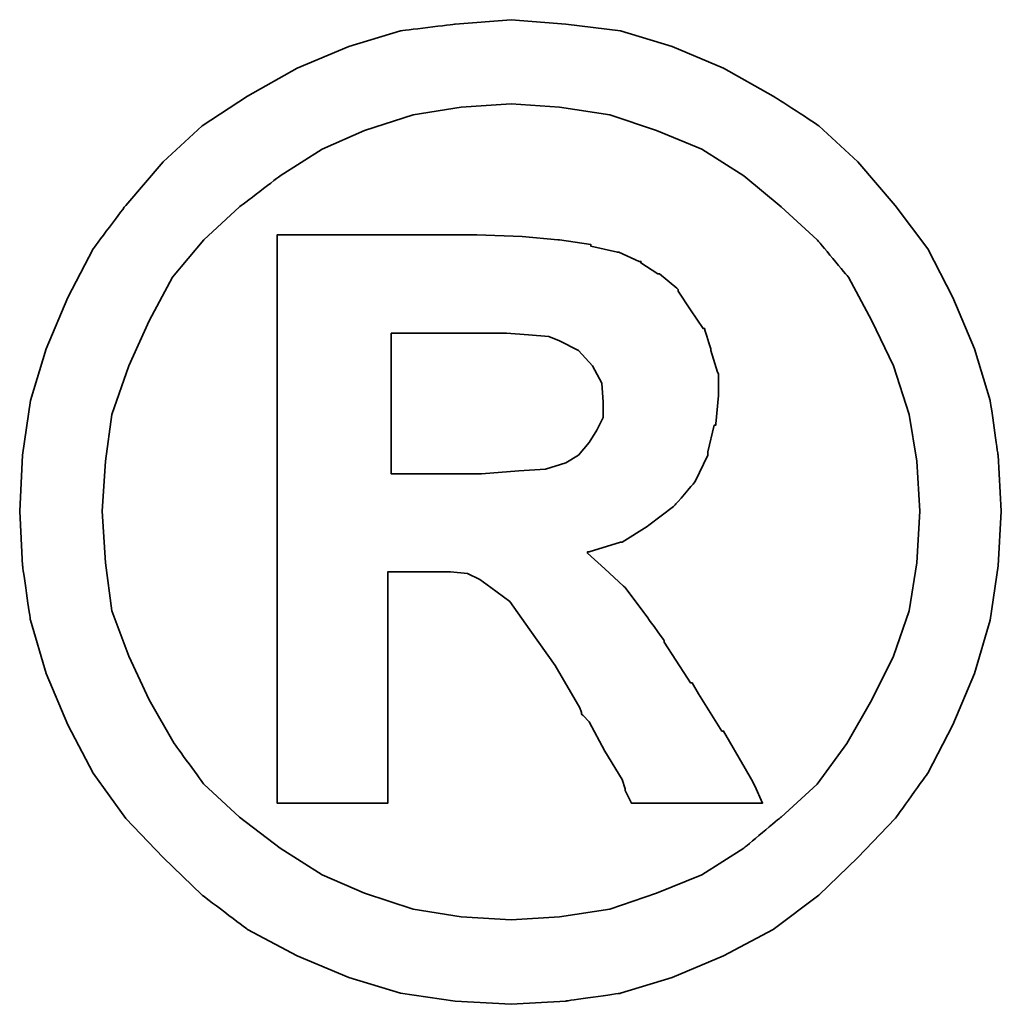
# Model space of a CAD drawing. Extents: x 11.3 to 65.1, y 22.5 to 55.4.
# Tile 45 of 47: x 59.87 to 60.061, y 39.411 to 39.602. Entities that reach past the tile are written whole.
import ezdxf

# ---------------------------------------------------------------- set-up
doc = ezdxf.new("R2010")
doc.units = 0
doc.header["$MEASUREMENT"] = 0
doc.layers.add('DIM', color=4, linetype='CONTINUOUS')
doc.layers.add('layer 1', color=7, linetype='CONTINUOUS')

# ---------------------------------------------------------------- blocks, each defined once
blk = doc.blocks.new('TBI MOTION logo(完整正式版)')
at = {"layer": 'layer 1', "color": 22, "lineweight": 35}
for points, knots in [([(81.20634, 4.98624), (81.20634, 4.98624), (81.18649, 5.32862), (81.18649, 5.32862), (81.18649, 5.32862), (81.18649, 5.32862), (81.13886, 5.66206), (81.13886, 5.66206), (81.13886, 5.66206), (81.13886, 5.66206), (81.04359, 5.97764), (81.04359, 5.97764), (81.04359, 5.97764), (81.04359, 5.97764), (80.91061, 6.29124), (80.91061, 6.29124), (80.91061, 6.29124), (80.91061, 6.29124), (80.75778, 6.58697), (80.75778, 6.58697), (80.75778, 6.58697), (80.75778, 6.58697), (80.5593, 6.85294), (80.5593, 6.85294), (80.5593, 6.85294), (80.5593, 6.85294), (80.33105, 7.1189), (80.33105, 7.1189), (80.33105, 7.1189), (80.33105, 7.1189), (80.09287, 7.33921), (80.09287, 7.33921), (80.09287, 7.33921), (80.09287, 7.33921), (79.815, 7.51982), (79.815, 7.51982), (79.815, 7.51982), (79.815, 7.51982), (79.51133, 7.69051), (79.51133, 7.69051), (79.51133, 7.69051), (79.51133, 7.69051), (79.19773, 7.8235), (79.19773, 7.8235), (79.19773, 7.8235), (79.19773, 7.8235), (78.88215, 7.91877), (78.88215, 7.91877), (78.88215, 7.91877), (78.88215, 7.91877), (78.54871, 7.95846), (78.54871, 7.95846), (78.54871, 7.95846), (78.54871, 7.95846), (78.21526, 7.98625), (78.21526, 7.98625), (78.21526, 7.98625), (78.21526, 7.98625), (77.87388, 7.95846), (77.87388, 7.95846), (77.87388, 7.95846), (77.87388, 7.95846), (77.54044, 7.91877), (77.54044, 7.91877), (77.54044, 7.91877), (77.54044, 7.91877), (77.22485, 7.8235), (77.22485, 7.8235), (77.22485, 7.8235), (77.22485, 7.8235), (76.91027, 7.69051), (76.91027, 7.69051), (76.91027, 7.69051), (76.91027, 7.69051), (76.6056, 7.51982), (76.6056, 7.51982), (76.6056, 7.51982), (76.6056, 7.51982), (76.32972, 7.33921), (76.32972, 7.33921), (76.32972, 7.33921), (76.32972, 7.33921), (76.09154, 7.1189), (76.09154, 7.1189), (76.09154, 7.1189), (76.09154, 7.1189), (75.86329, 6.85294), (75.86329, 6.85294), (75.86329, 6.85294), (75.86329, 6.85294), (75.66382, 6.58697), (75.66382, 6.58697), (75.66382, 6.58697), (75.66382, 6.58697), (75.51099, 6.29124), (75.51099, 6.29124), (75.51099, 6.29124), (75.51099, 6.29124), (75.37702, 5.97764), (75.37702, 5.97764), (75.37702, 5.97764), (75.37702, 5.97764), (75.28175, 5.66206), (75.28175, 5.66206), (75.28175, 5.66206), (75.28175, 5.66206), (75.23411, 5.32862), (75.23411, 5.32862), (75.23411, 5.32862), (75.23411, 5.32862), (75.21625, 4.98624), (75.21625, 4.98624), (75.21625, 4.98624), (75.21625, 4.98624), (75.23411, 4.6528), (75.23411, 4.6528), (75.23411, 4.6528), (75.23411, 4.6528), (75.28175, 4.32035), (75.28175, 4.32035), (75.28175, 4.32035), (75.28175, 4.32035), (75.37702, 3.99583), (75.37702, 3.99583), (75.37702, 3.99583), (75.37702, 3.99583), (75.51099, 3.68224), (75.51099, 3.68224), (75.51099, 3.68224), (75.51099, 3.68224), (75.66382, 3.38749), (75.66382, 3.38749), (75.66382, 3.38749), (75.66382, 3.38749), (75.86329, 3.10963), (75.86329, 3.10963), (75.86329, 3.10963), (75.86329, 3.10963), (76.09154, 2.87145), (76.09154, 2.87145), (76.09154, 2.87145), (76.09154, 2.87145), (76.32972, 2.6432), (76.32972, 2.6432), (76.32972, 2.6432), (76.32972, 2.6432), (76.6056, 2.43381), (76.6056, 2.43381), (76.6056, 2.43381), (76.6056, 2.43381), (76.91027, 2.27205), (76.91027, 2.27205), (76.91027, 2.27205), (76.91027, 2.27205), (77.22485, 2.13906), (77.22485, 2.13906), (77.22485, 2.13906), (77.22485, 2.13906), (77.54044, 2.0438), (77.54044, 2.0438), (77.54044, 2.0438), (77.54044, 2.0438), (77.87388, 1.99616), (77.87388, 1.99616), (77.87388, 1.99616), (77.87388, 1.99616), (78.21526, 1.97631), (78.21526, 1.97631), (78.21526, 1.97631), (78.21526, 1.97631), (78.54871, 1.99616), (78.54871, 1.99616), (78.54871, 1.99616), (78.54871, 1.99616), (78.88215, 2.0438), (78.88215, 2.0438), (78.88215, 2.0438), (78.88215, 2.0438), (79.19773, 2.13906), (79.19773, 2.13906), (79.19773, 2.13906), (79.19773, 2.13906), (79.51133, 2.27205), (79.51133, 2.27205), (79.51133, 2.27205), (79.51133, 2.27205), (79.815, 2.43381), (79.815, 2.43381), (79.815, 2.43381), (79.815, 2.43381), (80.09287, 2.6432), (80.09287, 2.6432), (80.09287, 2.6432), (80.09287, 2.6432), (80.33105, 2.87145), (80.33105, 2.87145), (80.33105, 2.87145), (80.33105, 2.87145), (80.5593, 3.10963), (80.5593, 3.10963), (80.5593, 3.10963), (80.5593, 3.10963), (80.75778, 3.38749), (80.75778, 3.38749), (80.75778, 3.38749), (80.75778, 3.38749), (80.91061, 3.68224), (80.91061, 3.68224), (80.91061, 3.68224), (80.91061, 3.68224), (81.04359, 3.99583), (81.04359, 3.99583), (81.04359, 3.99583), (81.04359, 3.99583), (81.13886, 4.32035), (81.13886, 4.32035), (81.13886, 4.32035), (81.13886, 4.32035), (81.18649, 4.6528), (81.18649, 4.6528), (81.18649, 4.6528), (81.18649, 4.6528), (81.20634, 4.98624), (81.20634, 4.98624)], [0, 0, 0, 0, 0.0178571, 0.0178571, 0.0178571, 0.0178572, 0.0357143, 0.0357143, 0.0357143, 0.0357143, 0.0535714, 0.0535714, 0.0535714, 0.0535714, 0.0714286, 0.0714286, 0.0714286, 0.0714286, 0.0892857, 0.0892857, 0.0892857, 0.0892857, 0.1071429, 0.1071429, 0.1071429, 0.1071429, 0.125, 0.125, 0.125, 0.125, 0.1428571, 0.1428571, 0.1428571, 0.1428572, 0.1607143, 0.1607143, 0.1607143, 0.1607143, 0.1785714, 0.1785714, 0.1785714, 0.1785714, 0.1964286, 0.1964286, 0.1964286, 0.1964286, 0.2142857, 0.2142857, 0.2142857, 0.2142857, 0.2321429, 0.2321429, 0.2321429, 0.2321429, 0.25, 0.25, 0.25, 0.25, 0.2678571, 0.2678571, 0.2678571, 0.2678572, 0.2857143, 0.2857143, 0.2857143, 0.2857143, 0.3035714, 0.3035714, 0.3035714, 0.3035714, 0.3214286, 0.3214286, 0.3214286, 0.3214286, 0.3392857, 0.3392857, 0.3392857, 0.3392857, 0.3571429, 0.3571429, 0.3571429, 0.3571429, 0.375, 0.375, 0.375, 0.375, 0.3928571, 0.3928571, 0.3928571, 0.3928572, 0.4107143, 0.4107143, 0.4107143, 0.4107143, 0.4285714, 0.4285714, 0.4285714, 0.4285714, 0.4464286, 0.4464286, 0.4464286, 0.4464286, 0.4642857, 0.4642857, 0.4642857, 0.4642857, 0.4821429, 0.4821429, 0.4821429, 0.4821429, 0.5, 0.5, 0.5, 0.5, 0.5178571, 0.5178571, 0.5178571, 0.5178572, 0.5357143, 0.5357143, 0.5357143, 0.5357143, 0.5535714, 0.5535714, 0.5535714, 0.5535714, 0.5714286, 0.5714286, 0.5714286, 0.5714286, 0.5892857, 0.5892857, 0.5892857, 0.5892857, 0.6071429, 0.6071429, 0.6071429, 0.6071429, 0.625, 0.625, 0.625, 0.625, 0.6428571, 0.6428571, 0.6428571, 0.6428572, 0.6607143, 0.6607143, 0.6607143, 0.6607143, 0.6785714, 0.6785714, 0.6785714, 0.6785714, 0.6964286, 0.6964286, 0.6964286, 0.6964286, 0.7142857, 0.7142857, 0.7142857, 0.7142857, 0.7321429, 0.7321429, 0.7321429, 0.7321429, 0.75, 0.75, 0.75, 0.75, 0.7678571, 0.7678571, 0.7678571, 0.7678572, 0.7857143, 0.7857143, 0.7857143, 0.7857143, 0.8035714, 0.8035714, 0.8035714, 0.8035714, 0.8214286, 0.8214286, 0.8214286, 0.8214286, 0.8392857, 0.8392857, 0.8392857, 0.8392857, 0.8571429, 0.8571429, 0.8571429, 0.8571429, 0.875, 0.875, 0.875, 0.875, 0.8928571, 0.8928571, 0.8928571, 0.8928572, 0.9107143, 0.9107143, 0.9107143, 0.9107143, 0.9285714, 0.9285714, 0.9285714, 0.9285714, 0.9464286, 0.9464286, 0.9464286, 0.9464286, 0.9642857, 0.9642857, 0.9642857, 0.9642857, 0.9821429, 0.9821429, 0.9821429, 0.9821429, 1, 1, 1, 1]), ([(80.71014, 4.98624), (80.71014, 4.98624), (80.69129, 5.29091), (80.69129, 5.29091), (80.69129, 5.29091), (80.69129, 5.29091), (80.64464, 5.57672), (80.64464, 5.57672), (80.64464, 5.57672), (80.64464, 5.57672), (80.54937, 5.87245), (80.54937, 5.87245), (80.54937, 5.87245), (80.54937, 5.87245), (80.41639, 6.14833), (80.41639, 6.14833), (80.41639, 6.14833), (80.41639, 6.14833), (80.27349, 6.41429), (80.27349, 6.41429), (80.27349, 6.41429), (80.27349, 6.41429), (80.08295, 6.64255), (80.08295, 6.64255), (80.08295, 6.64255), (80.08295, 6.64255), (79.86264, 6.84301), (79.86264, 6.84301), (79.86264, 6.84301), (79.86264, 6.84301), (79.63439, 7.03355), (79.63439, 7.03355), (79.63439, 7.03355), (79.63439, 7.03355), (79.37835, 7.1963), (79.37835, 7.1963), (79.37835, 7.1963), (79.37835, 7.1963), (79.10246, 7.30944), (79.10246, 7.30944), (79.10246, 7.30944), (79.10246, 7.30944), (78.81665, 7.40471), (78.81665, 7.40471), (78.81665, 7.40471), (78.81665, 7.40471), (78.511, 7.45234), (78.511, 7.45234), (78.511, 7.45234), (78.511, 7.45234), (78.21526, 7.47219), (78.21526, 7.47219), (78.21526, 7.47219), (78.21526, 7.47219), (77.9106, 7.45234), (77.9106, 7.45234), (77.9106, 7.45234), (77.9106, 7.45234), (77.61685, 7.40471), (77.61685, 7.40471), (77.61685, 7.40471), (77.61685, 7.40471), (77.32012, 7.30944), (77.32012, 7.30944), (77.32012, 7.30944), (77.32012, 7.30944), (77.06309, 7.1963), (77.06309, 7.1963), (77.06309, 7.1963), (77.06309, 7.1963), (76.80606, 7.03355), (76.80606, 7.03355), (76.80606, 7.03355), (76.80606, 7.03355), (76.55797, 6.84301), (76.55797, 6.84301), (76.55797, 6.84301), (76.55797, 6.84301), (76.34063, 6.64255), (76.34063, 6.64255), (76.34063, 6.64255), (76.34063, 6.64255), (76.1491, 6.41429), (76.1491, 6.41429), (76.1491, 6.41429), (76.1491, 6.41429), (76.0062, 6.14833), (76.0062, 6.14833), (76.0062, 6.14833), (76.0062, 6.14833), (75.88314, 5.87245), (75.88314, 5.87245), (75.88314, 5.87245), (75.88314, 5.87245), (75.77794, 5.57672), (75.77794, 5.57672), (75.77794, 5.57672), (75.77794, 5.57672), (75.73924, 5.29091), (75.73924, 5.29091), (75.73924, 5.29091), (75.73924, 5.29091), (75.72039, 4.98624), (75.72039, 4.98624), (75.72039, 4.98624), (75.72039, 4.98624), (75.73924, 4.67165), (75.73924, 4.67165), (75.73924, 4.67165), (75.73924, 4.67165), (75.77794, 4.37791), (75.77794, 4.37791), (75.77794, 4.37791), (75.77794, 4.37791), (75.88314, 4.10102), (75.88314, 4.10102), (75.88314, 4.10102), (75.88314, 4.10102), (76.0062, 3.83407), (76.0062, 3.83407), (76.0062, 3.83407), (76.0062, 3.83407), (76.15902, 3.56811), (76.15902, 3.56811), (76.15902, 3.56811), (76.15902, 3.56811), (76.34063, 3.32001), (76.34063, 3.32001), (76.34063, 3.32001), (76.34063, 3.32001), (76.55797, 3.11955), (76.55797, 3.11955), (76.55797, 3.11955), (76.55797, 3.11955), (76.80606, 2.92901), (76.80606, 2.92901), (76.80606, 2.92901), (76.80606, 2.92901), (77.06309, 2.76725), (77.06309, 2.76725), (77.06309, 2.76725), (77.06309, 2.76725), (77.32012, 2.65412), (77.32012, 2.65412), (77.32012, 2.65412), (77.32012, 2.65412), (77.61685, 2.55786), (77.61685, 2.55786), (77.61685, 2.55786), (77.61685, 2.55786), (77.9106, 2.51022), (77.9106, 2.51022), (77.9106, 2.51022), (77.9106, 2.51022), (78.21526, 2.49137), (78.21526, 2.49137), (78.21526, 2.49137), (78.21526, 2.49137), (78.511, 2.51022), (78.511, 2.51022), (78.511, 2.51022), (78.511, 2.51022), (78.81665, 2.55786), (78.81665, 2.55786), (78.81665, 2.55786), (78.81665, 2.55786), (79.10246, 2.65412), (79.10246, 2.65412), (79.10246, 2.65412), (79.10246, 2.65412), (79.37835, 2.76725), (79.37835, 2.76725), (79.37835, 2.76725), (79.37835, 2.76725), (79.63439, 2.92901), (79.63439, 2.92901), (79.63439, 2.92901), (79.63439, 2.92901), (79.86264, 3.11955), (79.86264, 3.11955), (79.86264, 3.11955), (79.86264, 3.11955), (80.08295, 3.32001), (80.08295, 3.32001), (80.08295, 3.32001), (80.08295, 3.32001), (80.26356, 3.56811), (80.26356, 3.56811), (80.26356, 3.56811), (80.26356, 3.56811), (80.41639, 3.83407), (80.41639, 3.83407), (80.41639, 3.83407), (80.41639, 3.83407), (80.54937, 4.10102), (80.54937, 4.10102), (80.54937, 4.10102), (80.54937, 4.10102), (80.64464, 4.37791), (80.64464, 4.37791), (80.64464, 4.37791), (80.64464, 4.37791), (80.69129, 4.67165), (80.69129, 4.67165), (80.69129, 4.67165), (80.69129, 4.67165), (80.71014, 4.98624), (80.71014, 4.98624)], [0, 0, 0, 0, 0.0192308, 0.0192308, 0.0192308, 0.0192308, 0.0384615, 0.0384615, 0.0384615, 0.0384615, 0.0576923, 0.0576923, 0.0576923, 0.0576923, 0.0769231, 0.0769231, 0.0769231, 0.0769231, 0.0961538, 0.0961538, 0.0961538, 0.0961539, 0.1153846, 0.1153846, 0.1153846, 0.1153846, 0.1346154, 0.1346154, 0.1346154, 0.1346154, 0.1538462, 0.1538462, 0.1538462, 0.1538462, 0.1730769, 0.1730769, 0.1730769, 0.1730769, 0.1923077, 0.1923077, 0.1923077, 0.1923077, 0.2115385, 0.2115385, 0.2115385, 0.2115385, 0.2307692, 0.2307692, 0.2307692, 0.2307692, 0.25, 0.25, 0.25, 0.25, 0.2692308, 0.2692308, 0.2692308, 0.2692308, 0.2884615, 0.2884615, 0.2884615, 0.2884615, 0.3076923, 0.3076923, 0.3076923, 0.3076923, 0.3269231, 0.3269231, 0.3269231, 0.3269231, 0.3461538, 0.3461538, 0.3461538, 0.3461539, 0.3653846, 0.3653846, 0.3653846, 0.3653846, 0.3846154, 0.3846154, 0.3846154, 0.3846154, 0.4038462, 0.4038462, 0.4038462, 0.4038462, 0.4230769, 0.4230769, 0.4230769, 0.4230769, 0.4423077, 0.4423077, 0.4423077, 0.4423077, 0.4615385, 0.4615385, 0.4615385, 0.4615385, 0.4807692, 0.4807692, 0.4807692, 0.4807692, 0.5, 0.5, 0.5, 0.5, 0.5192308, 0.5192308, 0.5192308, 0.5192308, 0.5384615, 0.5384615, 0.5384615, 0.5384615, 0.5576923, 0.5576923, 0.5576923, 0.5576923, 0.5769231, 0.5769231, 0.5769231, 0.5769231, 0.5961538, 0.5961538, 0.5961538, 0.5961539, 0.6153846, 0.6153846, 0.6153846, 0.6153846, 0.6346154, 0.6346154, 0.6346154, 0.6346154, 0.6538462, 0.6538462, 0.6538462, 0.6538462, 0.6730769, 0.6730769, 0.6730769, 0.6730769, 0.6923077, 0.6923077, 0.6923077, 0.6923077, 0.7115385, 0.7115385, 0.7115385, 0.7115385, 0.7307692, 0.7307692, 0.7307692, 0.7307692, 0.75, 0.75, 0.75, 0.75, 0.7692308, 0.7692308, 0.7692308, 0.7692308, 0.7884615, 0.7884615, 0.7884615, 0.7884615, 0.8076923, 0.8076923, 0.8076923, 0.8076923, 0.8269231, 0.8269231, 0.8269231, 0.8269231, 0.8461538, 0.8461538, 0.8461538, 0.8461539, 0.8653846, 0.8653846, 0.8653846, 0.8653846, 0.8846154, 0.8846154, 0.8846154, 0.8846154, 0.9038462, 0.9038462, 0.9038462, 0.9038462, 0.9230769, 0.9230769, 0.9230769, 0.9230769, 0.9423077, 0.9423077, 0.9423077, 0.9423077, 0.9615385, 0.9615385, 0.9615385, 0.9615385, 0.9807692, 0.9807692, 0.9807692, 0.9807692, 1, 1, 1, 1]), ([(76.78721, 3.2823), (76.78721, 3.2823), (76.78721, 3.32001), (76.78721, 3.32001), (76.78721, 3.32001), (76.78721, 3.32001), (76.78721, 3.42422), (76.78721, 3.42422), (76.78721, 3.42422), (76.78721, 3.42422), (76.78721, 3.59689), (76.78721, 3.59689), (76.78721, 3.59689), (76.78721, 3.59689), (76.78721, 3.80529), (76.78721, 3.80529), (76.78721, 3.80529), (76.78721, 3.80529), (76.78721, 4.0524), (76.78721, 4.0524), (76.78721, 4.0524), (76.78721, 4.0524), (76.78721, 4.32035), (76.78721, 4.32035), (76.78721, 4.32035), (76.78721, 4.32035), (76.78721, 4.92868), (76.78721, 4.92868), (76.78721, 4.92868), (76.78721, 4.92868), (76.78721, 5.53801), (76.78721, 5.53801), (76.78721, 5.53801), (76.78721, 5.53801), (76.78721, 5.82482), (76.78721, 5.82482), (76.78721, 5.82482), (76.78721, 5.82482), (76.78721, 6.07291), (76.78721, 6.07291), (76.78721, 6.07291), (76.78721, 6.07291), (76.78721, 6.30017), (76.78721, 6.30017), (76.78721, 6.30017), (76.78721, 6.30017), (76.78721, 6.45399), (76.78721, 6.45399), (76.78721, 6.45399), (76.78721, 6.45399), (76.78721, 6.5572), (76.78721, 6.5572), (76.78721, 6.5572), (76.78721, 6.5572), (76.78721, 6.59689), (76.78721, 6.59689), (76.78721, 6.59689), (76.78721, 6.59689), (76.78721, 6.67232), (76.78721, 6.67232), (76.78721, 6.67232), (76.78721, 6.67232), (76.8537, 6.67232), (76.8537, 6.67232), (76.8537, 6.67232), (76.8537, 6.67232), (76.87355, 6.67232), (76.87355, 6.67232), (76.87355, 6.67232), (76.87355, 6.67232), (76.91027, 6.67232), (76.91027, 6.67232), (76.91027, 6.67232), (76.91027, 6.67232), (77.04424, 6.67232), (77.04424, 6.67232), (77.04424, 6.67232), (77.04424, 6.67232), (77.22485, 6.67232), (77.22485, 6.67232), (77.22485, 6.67232), (77.22485, 6.67232), (77.43524, 6.67232), (77.43524, 6.67232), (77.43524, 6.67232), (77.43524, 6.67232), (77.65357, 6.67232), (77.65357, 6.67232), (77.65357, 6.67232), (77.65357, 6.67232), (77.82625, 6.67232), (77.82625, 6.67232), (77.82625, 6.67232), (77.82625, 6.67232), (77.94037, 6.67232), (77.94037, 6.67232), (77.94037, 6.67232), (77.94037, 6.67232), (77.97709, 6.67232), (77.97709, 6.67232), (77.97709, 6.67232), (77.97709, 6.67232), (77.99694, 6.67232), (77.99694, 6.67232), (77.99694, 6.67232), (77.99694, 6.67232), (78.00686, 6.67232), (78.00686, 6.67232), (78.00686, 6.67232), (78.00686, 6.67232), (78.28275, 6.6624), (78.28275, 6.6624), (78.28275, 6.6624), (78.28275, 6.6624), (78.50107, 6.64255), (78.50107, 6.64255), (78.50107, 6.64255), (78.50107, 6.64255), (78.511, 6.64255), (78.511, 6.64255), (78.511, 6.64255), (78.511, 6.64255), (78.70154, 6.61476), (78.70154, 6.61476), (78.70154, 6.61476), (78.70154, 6.61476), (78.70154, 6.60483), (78.70154, 6.60483), (78.70154, 6.60483), (78.70154, 6.60483), (78.86429, 6.56713), (78.86429, 6.56713), (78.86429, 6.56713), (78.86429, 6.56713), (78.87223, 6.56713), (78.87223, 6.56713), (78.87223, 6.56713), (78.87223, 6.56713), (78.99727, 6.51056), (78.99727, 6.51056), (78.99727, 6.51056), (78.99727, 6.51056), (79.00719, 6.51056), (79.00719, 6.51056), (79.00719, 6.51056), (79.00719, 6.51056), (79.00719, 6.50162), (79.00719, 6.50162), (79.00719, 6.50162), (79.00719, 6.50162), (79.1104, 6.43415), (79.1104, 6.43415), (79.1104, 6.43415), (79.1104, 6.43415), (79.12132, 6.43415), (79.12132, 6.43415), (79.12132, 6.43415), (79.12132, 6.43415), (79.22552, 6.34781), (79.22552, 6.34781), (79.22552, 6.34781), (79.22552, 6.34781), (79.23544, 6.33888), (79.23544, 6.33888), (79.23544, 6.33888), (79.23544, 6.33888), (79.23544, 6.32895), (79.23544, 6.32895), (79.23544, 6.32895), (79.23544, 6.32895), (79.31087, 6.21483), (79.31087, 6.21483), (79.31087, 6.21483), (79.31087, 6.21483), (79.38629, 6.1007), (79.38629, 6.1007), (79.38629, 6.1007), (79.38629, 6.1007), (79.3972, 6.1007), (79.3972, 6.1007), (79.3972, 6.1007), (79.3972, 6.1007), (79.3972, 6.09078), (79.3972, 6.09078), (79.3972, 6.09078), (79.3972, 6.09078), (79.43392, 5.97764), (79.43392, 5.97764), (79.43392, 5.97764), (79.43392, 5.97764), (79.43392, 5.96772), (79.43392, 5.96772), (79.43392, 5.96772), (79.43392, 5.96772), (79.47362, 5.83474), (79.47362, 5.83474), (79.47362, 5.83474), (79.47362, 5.83474), (79.48156, 5.82482), (79.48156, 5.82482), (79.48156, 5.82482), (79.48156, 5.82482), (79.48156, 5.69977), (79.48156, 5.69977), (79.48156, 5.69977), (79.48156, 5.69977), (79.48156, 5.69183), (79.48156, 5.69183), (79.48156, 5.69183), (79.48156, 5.69183), (79.4637, 5.51915), (79.4637, 5.51915), (79.4637, 5.51915), (79.4637, 5.51915), (79.4637, 5.51122), (79.4637, 5.51122), (79.4637, 5.51122), (79.4637, 5.51122), (79.45377, 5.51122), (79.45377, 5.51122), (79.45377, 5.51122), (79.45377, 5.51122), (79.41507, 5.34847), (79.41507, 5.34847), (79.41507, 5.34847), (79.41507, 5.34847), (79.41507, 5.33854), (79.41507, 5.33854), (79.41507, 5.33854), (79.41507, 5.33854), (79.41507, 5.32862), (79.41507, 5.32862), (79.41507, 5.32862), (79.41507, 5.32862), (79.33865, 5.16785), (79.33865, 5.16785), (79.33865, 5.16785), (79.33865, 5.16785), (79.33071, 5.15693), (79.33071, 5.15693), (79.33071, 5.15693), (79.33071, 5.15693), (79.2156, 5.02495), (79.2156, 5.02495), (79.2156, 5.02495), (79.2156, 5.02495), (79.20567, 5.01502), (79.20567, 5.01502), (79.20567, 5.01502), (79.20567, 5.01502), (79.05483, 4.89991), (79.05483, 4.89991), (79.05483, 4.89991), (79.05483, 4.89991), (79.04491, 4.89197), (79.04491, 4.89197), (79.04491, 4.89197), (79.04491, 4.89197), (78.89208, 4.7967), (78.89208, 4.7967), (78.89208, 4.7967), (78.89208, 4.7967), (78.88215, 4.7967), (78.88215, 4.7967), (78.88215, 4.7967), (78.88215, 4.7967), (78.69161, 4.73913), (78.69161, 4.73913), (78.69161, 4.73913), (78.69161, 4.73913), (78.68169, 4.73913), (78.68169, 4.73913), (78.68169, 4.73913), (78.68169, 4.73913), (78.68169, 4.72921), (78.68169, 4.72921), (78.68169, 4.72921), (78.68169, 4.72921), (78.78688, 4.63394), (78.78688, 4.63394), (78.78688, 4.63394), (78.78688, 4.63394), (78.902, 4.52875), (78.902, 4.52875), (78.902, 4.52875), (78.902, 4.52875), (78.91093, 4.52081), (78.91093, 4.52081), (78.91093, 4.52081), (78.91093, 4.52081), (79.02506, 4.36798), (79.02506, 4.36798), (79.02506, 4.36798), (79.02506, 4.36798), (79.1501, 4.1953), (79.1501, 4.1953), (79.1501, 4.1953), (79.1501, 4.1953), (79.1501, 4.18736), (79.1501, 4.18736), (79.1501, 4.18736), (79.1501, 4.18736), (79.29201, 3.96705), (79.29201, 3.96705), (79.29201, 3.96705), (79.29201, 3.96705), (79.31087, 3.93828), (79.31087, 3.93828), (79.31087, 3.93828), (79.31087, 3.93828), (79.32079, 3.93828), (79.32079, 3.93828), (79.32079, 3.93828), (79.32079, 3.93828), (79.3585, 3.87178), (79.3585, 3.87178), (79.3585, 3.87178), (79.3585, 3.87178), (79.50141, 3.64353), (79.50141, 3.64353), (79.50141, 3.64353), (79.50141, 3.64353), (79.51133, 3.64353), (79.51133, 3.64353), (79.51133, 3.64353), (79.51133, 3.64353), (79.64431, 3.41528), (79.64431, 3.41528), (79.64431, 3.41528), (79.64431, 3.41528), (79.68202, 3.3478), (79.68202, 3.3478), (79.68202, 3.3478), (79.68202, 3.3478), (79.70187, 3.31009), (79.70187, 3.31009), (79.70187, 3.31009), (79.70187, 3.31009), (79.7495, 3.2049), (79.7495, 3.2049), (79.7495, 3.2049), (79.7495, 3.2049), (79.64431, 3.2049), (79.64431, 3.2049), (79.64431, 3.2049), (79.64431, 3.2049), (79.62546, 3.2049), (79.62546, 3.2049), (79.62546, 3.2049), (79.62546, 3.2049), (79.53912, 3.2049), (79.53912, 3.2049), (79.53912, 3.2049), (79.53912, 3.2049), (79.31087, 3.2049), (79.31087, 3.2049), (79.31087, 3.2049), (79.31087, 3.2049), (79.08262, 3.2049), (79.08262, 3.2049), (79.08262, 3.2049), (79.08262, 3.2049), (79.00719, 3.2049), (79.00719, 3.2049), (79.00719, 3.2049), (79.00719, 3.2049), (78.98735, 3.2049), (78.98735, 3.2049), (78.98735, 3.2049), (78.98735, 3.2049), (78.94964, 3.2049), (78.94964, 3.2049), (78.94964, 3.2049), (78.94964, 3.2049), (78.92979, 3.24459), (78.92979, 3.24459), (78.92979, 3.24459), (78.92979, 3.24459), (78.91093, 3.2823), (78.91093, 3.2823), (78.91093, 3.2823), (78.91093, 3.2823), (78.91093, 3.29223), (78.91093, 3.29223), (78.91093, 3.29223), (78.91093, 3.29223), (78.89208, 3.3478), (78.89208, 3.3478), (78.89208, 3.3478), (78.89208, 3.3478), (78.78688, 3.52048), (78.78688, 3.52048), (78.78688, 3.52048), (78.78688, 3.52048), (78.69161, 3.7001), (78.69161, 3.7001), (78.69161, 3.7001), (78.69161, 3.7001), (78.6539, 3.7388), (78.6539, 3.7388), (78.6539, 3.7388), (78.6539, 3.7388), (78.64398, 3.74873), (78.64398, 3.74873), (78.64398, 3.74873), (78.64398, 3.74873), (78.64398, 3.75766), (78.64398, 3.75766), (78.64398, 3.75766), (78.64398, 3.75766), (78.63405, 3.78644), (78.63405, 3.78644), (78.63405, 3.78644), (78.63405, 3.78644), (78.48321, 4.04347), (78.48321, 4.04347), (78.48321, 4.04347), (78.48321, 4.04347), (78.33038, 4.2618), (78.33038, 4.2618), (78.33038, 4.2618), (78.33038, 4.2618), (78.20732, 4.43447), (78.20732, 4.43447), (78.20732, 4.43447), (78.20732, 4.43447), (78.09221, 4.52081), (78.09221, 4.52081), (78.09221, 4.52081), (78.09221, 4.52081), (78.02472, 4.56845), (78.02472, 4.56845), (78.02472, 4.56845), (78.02472, 4.56845), (77.9493, 4.60616), (77.9493, 4.60616), (77.9493, 4.60616), (77.9493, 4.60616), (77.8451, 4.61608), (77.8451, 4.61608), (77.8451, 4.61608), (77.8451, 4.61608), (77.71113, 4.61608), (77.71113, 4.61608), (77.71113, 4.61608), (77.71113, 4.61608), (77.69128, 4.61608), (77.69128, 4.61608), (77.69128, 4.61608), (77.69128, 4.61608), (77.67342, 4.61608), (77.67342, 4.61608), (77.67342, 4.61608), (77.67342, 4.61608), (77.5583, 4.61608), (77.5583, 4.61608), (77.5583, 4.61608), (77.5583, 4.61608), (77.46303, 4.61608), (77.46303, 4.61608), (77.46303, 4.61608), (77.46303, 4.61608), (77.46303, 4.54761), (77.46303, 4.54761), (77.46303, 4.54761), (77.46303, 4.54761), (77.46303, 4.47318), (77.46303, 4.47318), (77.46303, 4.47318), (77.46303, 4.47318), (77.46303, 4.24294), (77.46303, 4.24294), (77.46303, 4.24294), (77.46303, 4.24294), (77.46303, 3.99583), (77.46303, 3.99583), (77.46303, 3.99583), (77.46303, 3.99583), (77.46303, 3.72888), (77.46303, 3.72888), (77.46303, 3.72888), (77.46303, 3.72888), (77.46303, 3.51055), (77.46303, 3.51055), (77.46303, 3.51055), (77.46303, 3.51055), (77.46303, 3.42422), (77.46303, 3.42422), (77.46303, 3.42422), (77.46303, 3.42422), (77.46303, 3.35773), (77.46303, 3.35773), (77.46303, 3.35773), (77.46303, 3.35773), (77.46303, 3.30017), (77.46303, 3.30017), (77.46303, 3.30017), (77.46303, 3.30017), (77.46303, 3.2823), (77.46303, 3.2823), (77.46303, 3.2823), (77.46303, 3.2823), (77.46303, 3.2049), (77.46303, 3.2049), (77.46303, 3.2049), (77.46303, 3.2049), (77.39753, 3.2049), (77.39753, 3.2049), (77.39753, 3.2049), (77.39753, 3.2049), (77.37768, 3.2049), (77.37768, 3.2049), (77.37768, 3.2049), (77.37768, 3.2049), (77.32012, 3.2049), (77.32012, 3.2049), (77.32012, 3.2049), (77.32012, 3.2049), (77.12165, 3.2049), (77.12165, 3.2049), (77.12165, 3.2049), (77.12165, 3.2049), (76.94897, 3.2049), (76.94897, 3.2049), (76.94897, 3.2049), (76.94897, 3.2049), (76.8924, 3.2049), (76.8924, 3.2049), (76.8924, 3.2049), (76.8924, 3.2049), (76.8537, 3.2049), (76.8537, 3.2049), (76.8537, 3.2049), (76.8537, 3.2049), (76.78721, 3.2049), (76.78721, 3.2049), (76.78721, 3.2049), (76.78721, 3.2049), (76.78721, 3.2823), (76.78721, 3.2823)], [0, 0, 0, 0, 0.0074074, 0.0074074, 0.0074074, 0.0074074, 0.0148148, 0.0148148, 0.0148148, 0.0148148, 0.0222222, 0.0222222, 0.0222222, 0.0222222, 0.0296296, 0.0296296, 0.0296296, 0.0296296, 0.037037, 0.037037, 0.037037, 0.037037, 0.0444444, 0.0444444, 0.0444444, 0.0444445, 0.0518519, 0.0518519, 0.0518519, 0.0518519, 0.0592593, 0.0592593, 0.0592593, 0.0592593, 0.0666667, 0.0666667, 0.0666667, 0.0666667, 0.0740741, 0.0740741, 0.0740741, 0.0740741, 0.0814815, 0.0814815, 0.0814815, 0.0814815, 0.0888889, 0.0888889, 0.0888889, 0.0888889, 0.0962963, 0.0962963, 0.0962963, 0.0962963, 0.1037037, 0.1037037, 0.1037037, 0.1037037, 0.1111111, 0.1111111, 0.1111111, 0.1111111, 0.1185185, 0.1185185, 0.1185185, 0.1185185, 0.1259259, 0.1259259, 0.1259259, 0.1259259, 0.1333333, 0.1333333, 0.1333333, 0.1333333, 0.1407407, 0.1407407, 0.1407407, 0.1407408, 0.1481481, 0.1481481, 0.1481481, 0.1481482, 0.1555556, 0.1555556, 0.1555556, 0.1555556, 0.162963, 0.162963, 0.162963, 0.162963, 0.1703704, 0.1703704, 0.1703704, 0.1703704, 0.1777778, 0.1777778, 0.1777778, 0.1777778, 0.1851852, 0.1851852, 0.1851852, 0.1851852, 0.1925926, 0.1925926, 0.1925926, 0.1925926, 0.2, 0.2, 0.2, 0.2, 0.2074074, 0.2074074, 0.2074074, 0.2074074, 0.2148148, 0.2148148, 0.2148148, 0.2148148, 0.2222222, 0.2222222, 0.2222222, 0.2222222, 0.2296296, 0.2296296, 0.2296296, 0.2296296, 0.237037, 0.237037, 0.237037, 0.237037, 0.2444444, 0.2444444, 0.2444444, 0.2444445, 0.2518519, 0.2518519, 0.2518519, 0.2518519, 0.2592593, 0.2592593, 0.2592593, 0.2592593, 0.2666667, 0.2666667, 0.2666667, 0.2666667, 0.2740741, 0.2740741, 0.2740741, 0.2740741, 0.2814815, 0.2814815, 0.2814815, 0.2814815, 0.2888889, 0.2888889, 0.2888889, 0.2888889, 0.2962963, 0.2962963, 0.2962963, 0.2962963, 0.3037037, 0.3037037, 0.3037037, 0.3037037, 0.3111111, 0.3111111, 0.3111111, 0.3111111, 0.3185185, 0.3185185, 0.3185185, 0.3185185, 0.3259259, 0.3259259, 0.3259259, 0.3259259, 0.3333333, 0.3333333, 0.3333333, 0.3333333, 0.3407407, 0.3407407, 0.3407407, 0.3407408, 0.3481481, 0.3481481, 0.3481481, 0.3481482, 0.3555556, 0.3555556, 0.3555556, 0.3555556, 0.362963, 0.362963, 0.362963, 0.362963, 0.3703704, 0.3703704, 0.3703704, 0.3703704, 0.3777778, 0.3777778, 0.3777778, 0.3777778, 0.3851852, 0.3851852, 0.3851852, 0.3851852, 0.3925926, 0.3925926, 0.3925926, 0.3925926, 0.4, 0.4, 0.4, 0.4, 0.4074074, 0.4074074, 0.4074074, 0.4074074, 0.4148148, 0.4148148, 0.4148148, 0.4148148, 0.4222222, 0.4222222, 0.4222222, 0.4222222, 0.4296296, 0.4296296, 0.4296296, 0.4296296, 0.437037, 0.437037, 0.437037, 0.437037, 0.4444444, 0.4444444, 0.4444444, 0.4444445, 0.4518519, 0.4518519, 0.4518519, 0.4518519, 0.4592593, 0.4592593, 0.4592593, 0.4592593, 0.4666667, 0.4666667, 0.4666667, 0.4666667, 0.4740741, 0.4740741, 0.4740741, 0.4740741, 0.4814815, 0.4814815, 0.4814815, 0.4814815, 0.4888889, 0.4888889, 0.4888889, 0.4888889, 0.4962963, 0.4962963, 0.4962963, 0.4962963, 0.5037037, 0.5037037, 0.5037037, 0.5037037, 0.5111111, 0.5111111, 0.5111111, 0.5111111, 0.5185185, 0.5185185, 0.5185185, 0.5185185, 0.5259259, 0.5259259, 0.5259259, 0.5259259, 0.5333333, 0.5333333, 0.5333333, 0.5333333, 0.5407407, 0.5407407, 0.5407407, 0.5407408, 0.5481481, 0.5481481, 0.5481481, 0.5481482, 0.5555556, 0.5555556, 0.5555556, 0.5555556, 0.562963, 0.562963, 0.562963, 0.562963, 0.5703704, 0.5703704, 0.5703704, 0.5703704, 0.5777778, 0.5777778, 0.5777778, 0.5777778, 0.5851852, 0.5851852, 0.5851852, 0.5851852, 0.5925926, 0.5925926, 0.5925926, 0.5925926, 0.6, 0.6, 0.6, 0.6, 0.6074074, 0.6074074, 0.6074074, 0.6074074, 0.6148148, 0.6148148, 0.6148148, 0.6148148, 0.6222222, 0.6222222, 0.6222222, 0.6222222, 0.6296296, 0.6296296, 0.6296296, 0.6296296, 0.637037, 0.637037, 0.637037, 0.637037, 0.6444444, 0.6444444, 0.6444444, 0.6444445, 0.6518519, 0.6518519, 0.6518519, 0.6518519, 0.6592593, 0.6592593, 0.6592593, 0.6592593, 0.6666667, 0.6666667, 0.6666667, 0.6666667, 0.6740741, 0.6740741, 0.6740741, 0.6740741, 0.6814815, 0.6814815, 0.6814815, 0.6814815, 0.6888889, 0.6888889, 0.6888889, 0.6888889, 0.6962963, 0.6962963, 0.6962963, 0.6962963, 0.7037037, 0.7037037, 0.7037037, 0.7037037, 0.7111111, 0.7111111, 0.7111111, 0.7111111, 0.7185185, 0.7185185, 0.7185185, 0.7185185, 0.7259259, 0.7259259, 0.7259259, 0.7259259, 0.7333333, 0.7333333, 0.7333333, 0.7333333, 0.7407407, 0.7407407, 0.7407407, 0.7407408, 0.7481481, 0.7481481, 0.7481481, 0.7481482, 0.7555556, 0.7555556, 0.7555556, 0.7555556, 0.762963, 0.762963, 0.762963, 0.762963, 0.7703704, 0.7703704, 0.7703704, 0.7703704, 0.7777778, 0.7777778, 0.7777778, 0.7777778, 0.7851852, 0.7851852, 0.7851852, 0.7851852, 0.7925926, 0.7925926, 0.7925926, 0.7925926, 0.8, 0.8, 0.8, 0.8, 0.8074074, 0.8074074, 0.8074074, 0.8074074, 0.8148148, 0.8148148, 0.8148148, 0.8148148, 0.8222222, 0.8222222, 0.8222222, 0.8222222, 0.8296296, 0.8296296, 0.8296296, 0.8296296, 0.837037, 0.837037, 0.837037, 0.837037, 0.8444444, 0.8444444, 0.8444444, 0.8444445, 0.8518519, 0.8518519, 0.8518519, 0.8518519, 0.8592593, 0.8592593, 0.8592593, 0.8592593, 0.8666667, 0.8666667, 0.8666667, 0.8666667, 0.8740741, 0.8740741, 0.8740741, 0.8740741, 0.8814815, 0.8814815, 0.8814815, 0.8814815, 0.8888889, 0.8888889, 0.8888889, 0.8888889, 0.8962963, 0.8962963, 0.8962963, 0.8962963, 0.9037037, 0.9037037, 0.9037037, 0.9037037, 0.9111111, 0.9111111, 0.9111111, 0.9111111, 0.9185185, 0.9185185, 0.9185185, 0.9185185, 0.9259259, 0.9259259, 0.9259259, 0.9259259, 0.9333333, 0.9333333, 0.9333333, 0.9333333, 0.9407407, 0.9407407, 0.9407407, 0.9407408, 0.9481481, 0.9481481, 0.9481481, 0.9481482, 0.9555556, 0.9555556, 0.9555556, 0.9555556, 0.962963, 0.962963, 0.962963, 0.962963, 0.9703704, 0.9703704, 0.9703704, 0.9703704, 0.9777778, 0.9777778, 0.9777778, 0.9777778, 0.9851852, 0.9851852, 0.9851852, 0.9851852, 0.9925926, 0.9925926, 0.9925926, 0.9925926, 1, 1, 1, 1]), ([(77.48288, 6.07291), (77.48288, 6.07291), (77.48288, 5.99551), (77.48288, 5.99551), (77.48288, 5.99551), (77.48288, 5.99551), (77.48288, 5.82482), (77.48288, 5.82482), (77.48288, 5.82482), (77.48288, 5.82482), (77.48288, 5.63328), (77.48288, 5.63328), (77.48288, 5.63328), (77.48288, 5.63328), (77.48288, 5.46358), (77.48288, 5.46358), (77.48288, 5.46358), (77.48288, 5.46358), (77.48288, 5.29091), (77.48288, 5.29091), (77.48288, 5.29091), (77.48288, 5.29091), (77.48288, 5.21449), (77.48288, 5.21449), (77.48288, 5.21449), (77.48288, 5.21449), (77.50074, 5.21449), (77.50074, 5.21449), (77.50074, 5.21449), (77.50074, 5.21449), (77.71113, 5.21449), (77.71113, 5.21449), (77.71113, 5.21449), (77.71113, 5.21449), (77.94037, 5.21449), (77.94037, 5.21449), (77.94037, 5.21449), (77.94037, 5.21449), (78.01579, 5.21449), (78.01579, 5.21449), (78.01579, 5.21449), (78.01579, 5.21449), (78.03465, 5.21449), (78.03465, 5.21449), (78.03465, 5.21449), (78.03465, 5.21449), (78.2629, 5.23335), (78.2629, 5.23335), (78.2629, 5.23335), (78.2629, 5.23335), (78.42565, 5.24327), (78.42565, 5.24327), (78.42565, 5.24327), (78.42565, 5.24327), (78.54871, 5.28098), (78.54871, 5.28098), (78.54871, 5.28098), (78.54871, 5.28098), (78.62611, 5.32862), (78.62611, 5.32862), (78.62611, 5.32862), (78.62611, 5.32862), (78.69161, 5.40503), (78.69161, 5.40503), (78.69161, 5.40503), (78.69161, 5.40503), (78.73925, 5.48145), (78.73925, 5.48145), (78.73925, 5.48145), (78.73925, 5.48145), (78.77696, 5.55885), (78.77696, 5.55885), (78.77696, 5.55885), (78.77696, 5.55885), (78.77696, 5.65214), (78.77696, 5.65214), (78.77696, 5.65214), (78.77696, 5.65214), (78.76902, 5.76726), (78.76902, 5.76726), (78.76902, 5.76726), (78.76902, 5.76726), (78.71146, 5.87245), (78.71146, 5.87245), (78.71146, 5.87245), (78.71146, 5.87245), (78.62611, 5.96772), (78.62611, 5.96772), (78.62611, 5.96772), (78.62611, 5.96772), (78.511, 6.02528), (78.511, 6.02528), (78.511, 6.02528), (78.511, 6.02528), (78.44451, 6.05306), (78.44451, 6.05306), (78.44451, 6.05306), (78.44451, 6.05306), (78.32046, 6.06299), (78.32046, 6.06299), (78.32046, 6.06299), (78.32046, 6.06299), (78.18748, 6.07291), (78.18748, 6.07291), (78.18748, 6.07291), (78.18748, 6.07291), (77.99694, 6.07291), (77.99694, 6.07291), (77.99694, 6.07291), (77.99694, 6.07291), (77.97709, 6.07291), (77.97709, 6.07291), (77.97709, 6.07291), (77.97709, 6.07291), (77.90167, 6.07291), (77.90167, 6.07291), (77.90167, 6.07291), (77.90167, 6.07291), (77.69128, 6.07291), (77.69128, 6.07291), (77.69128, 6.07291), (77.69128, 6.07291), (77.50074, 6.07291), (77.50074, 6.07291), (77.50074, 6.07291), (77.50074, 6.07291), (77.48288, 6.07291), (77.48288, 6.07291)], [0, 0, 0, 0, 0.03125, 0.03125, 0.03125, 0.03125, 0.0625, 0.0625, 0.0625, 0.0625, 0.09375, 0.09375, 0.09375, 0.09375, 0.125, 0.125, 0.125, 0.125, 0.15625, 0.15625, 0.15625, 0.15625, 0.1875, 0.1875, 0.1875, 0.1875, 0.21875, 0.21875, 0.21875, 0.21875, 0.25, 0.25, 0.25, 0.25, 0.28125, 0.28125, 0.28125, 0.28125, 0.3125, 0.3125, 0.3125, 0.3125, 0.34375, 0.34375, 0.34375, 0.34375, 0.375, 0.375, 0.375, 0.375, 0.40625, 0.40625, 0.40625, 0.40625, 0.4375, 0.4375, 0.4375, 0.4375, 0.46875, 0.46875, 0.46875, 0.46875, 0.5, 0.5, 0.5, 0.5, 0.53125, 0.53125, 0.53125, 0.53125, 0.5625, 0.5625, 0.5625, 0.5625, 0.59375, 0.59375, 0.59375, 0.59375, 0.625, 0.625, 0.625, 0.625, 0.65625, 0.65625, 0.65625, 0.65625, 0.6875, 0.6875, 0.6875, 0.6875, 0.71875, 0.71875, 0.71875, 0.71875, 0.75, 0.75, 0.75, 0.75, 0.78125, 0.78125, 0.78125, 0.78125, 0.8125, 0.8125, 0.8125, 0.8125, 0.84375, 0.84375, 0.84375, 0.84375, 0.875, 0.875, 0.875, 0.875, 0.90625, 0.90625, 0.90625, 0.90625, 0.9375, 0.9375, 0.9375, 0.9375, 0.96875, 0.96875, 0.96875, 0.96875, 1, 1, 1, 1])]:
    blk.add_open_spline(points, degree=3, knots=knots, dxfattribs=at)

msp = doc.modelspace()

# ---------------------------------------------------------------- block references
at = {"layer": 'DIM', "color": 7, "xscale": 0.031926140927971, "yscale": 0.031926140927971, "zscale": 0.031926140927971}
msp.add_blockref('TBI MOTION logo(完整正式版)', (57.46837, 39.34746), dxfattribs=at)

doc.saveas('drawing.dxf')
